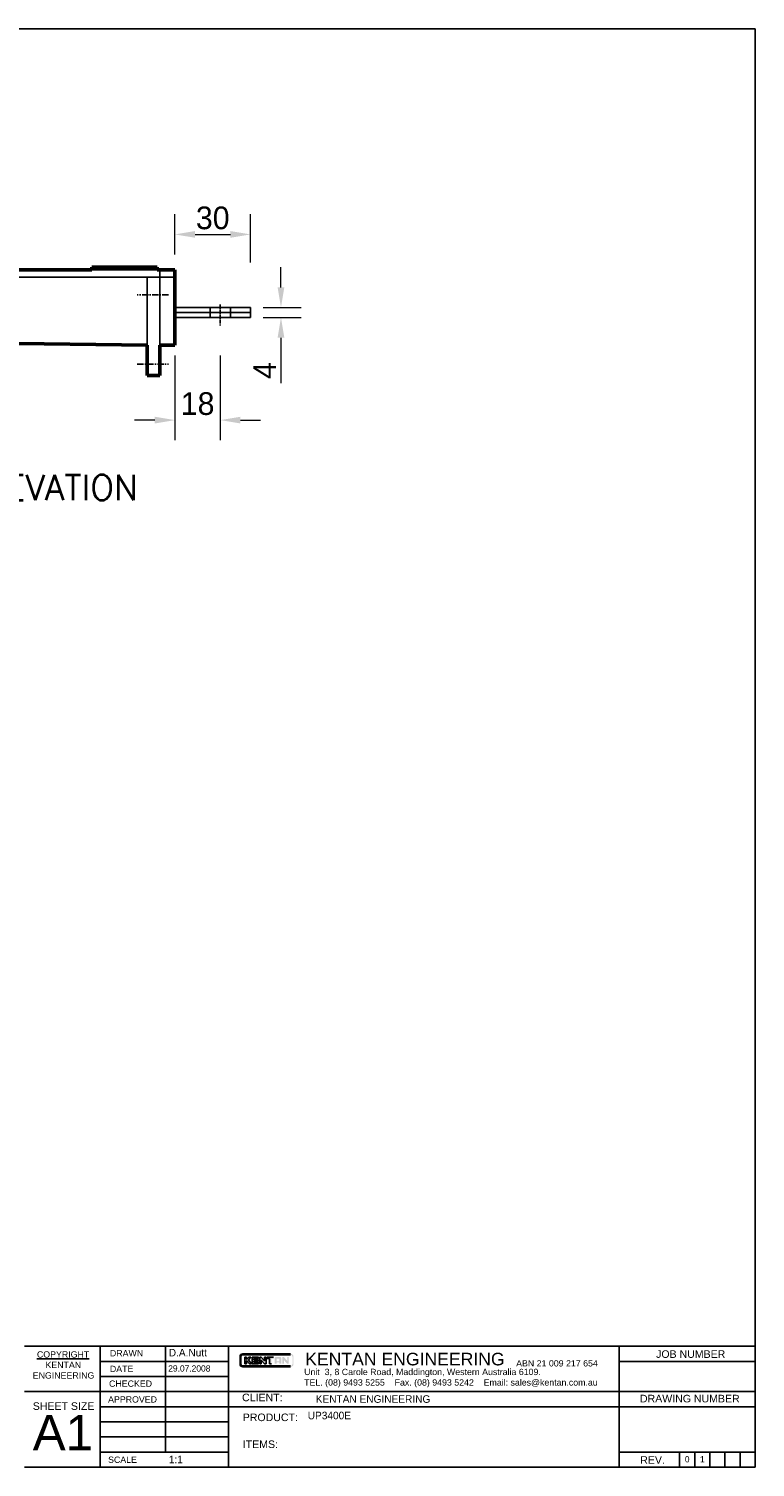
# Model space of a CAD drawing. Header units: millimetres. Extents: x 1143 to 1943, y -311 to 260.
# Tile 2 of 2: x 1655 to 1943, y -311 to 260. Entities that reach past the tile are written whole.
import ezdxf

# ---------------------------------------------------------------- set-up
doc = ezdxf.new("R2010")
doc.units = ezdxf.units.MM
doc.header["$MEASUREMENT"] = 0
for name, pattern in [('CENTER', [2, 1.25, -0.25, 0.25, -0.25]), ('CENTERX2', [4, 2.5, -0.5, 0.5, -0.5]), ('DASHED2', [0.375, 0.25, -0.125])]:
    doc.linetypes.add(name, pattern=pattern)
for name, color, linetype in [('Centre Line', 4, 'Continuous'), ('Dimensions', 1, 'Continuous'), ('Plug', 7, 'Continuous'), ('Sub-Chassis', 7, 'Continuous')]:
    doc.layers.add(name, color=color, linetype=linetype)
doc.styles.add('Annotative', font='txt.shx')
doc.dimstyles.new('Annotative', dxfattribs={"dimscale": 0, "dimtxt": 9, "dimasz": 8, "dimexe": 8, "dimexo": 5, "dimgap": 2, "dimtad": 1, "dimdsep": 46, "dimtxsty": 'Standard', "dimcen": 0, "dimclrd": 1, "dimclre": 1, "dimclrt": 1, "dimadec": 0, "dimazin": 0, "dimtfac": 1, "dimtofl": 0, "dimtmove": 0, "dimatfit": 3, "dimfxl": 1, "dimtolj": 1, "dimtzin": 0, "dimlwd": 5, "dimlwe": 5, "dimarcsym": 0})

# ---------------------------------------------------------------- blocks, each defined once
blk = doc.blocks.new('*D10')
at = {"layer": 'Defpoints', "color": 0, "linetype": 'CENTER', "transparency": 16777216}
for p in [(1712.96, 135.62), (1730.96, 135.62), (1730.96, 104.93)]:
    blk.add_point(p, dxfattribs=at)
at = {"layer": 'Dimensions', "color": 1, "linetype": 'Continuous', "lineweight": 5, "transparency": 16777216}
for p, q in [((1712.96, 130.62), (1712.96, 96.93)), ((1730.96, 130.62), (1730.96, 96.93)), ((1704.96, 104.93), (1696.96, 104.93)), ((1738.96, 104.93), (1746.96, 104.93))]:
    blk.add_line(p, q, dxfattribs=at)
at = {"layer": 'Dimensions', "color": 1, "linetype": 'CENTER', "transparency": 16777216}
for points in [[(1704.96, 106.27), (1704.96, 103.6), (1712.96, 104.93)], [(1738.96, 106.27), (1738.96, 103.6), (1730.96, 104.93)]]:
    blk.add_solid(points, dxfattribs=at)
at = {"layer": 'Dimensions', "color": 1, "linetype": 'CENTER', "transparency": 16777216, "insert": (1721.96, 111.43), "char_height": 9, "attachment_point": 5}
blk.add_mtext('\\A1;18', dxfattribs=at)
blk = doc.blocks.new('*D11')
at = {"layer": 'Defpoints', "color": 0, "linetype": 'Continuous', "transparency": 16777216}
for p in [(1742.96, 149.62), (1742.96, 145.62), (1755.04, 145.62)]:
    blk.add_point(p, dxfattribs=at)
at = {"layer": 'Plug', "color": 1, "linetype": 'Continuous', "lineweight": 5, "transparency": 16777216}
for p, q in [((1755.04, 157.62), (1755.04, 165.62)), ((1747.96, 149.62), (1763.04, 149.62)), ((1747.96, 145.62), (1763.04, 145.62)), ((1755.04, 137.62), (1755.04, 119.62))]:
    blk.add_line(p, q, dxfattribs=at)
at = {"layer": 'Plug', "color": 1, "linetype": 'Continuous', "transparency": 16777216}
for points in [[(1753.71, 157.62), (1756.37, 157.62), (1755.04, 149.62)], [(1753.71, 137.62), (1756.37, 137.62), (1755.04, 145.62)]]:
    blk.add_solid(points, dxfattribs=at)
at = {"layer": 'Plug', "color": 1, "linetype": 'Continuous', "transparency": 16777216, "insert": (1748.54, 124.62), "char_height": 9, "attachment_point": 5, "rotation": 90}
blk.add_mtext('\\A1;4', dxfattribs=at)
blk = doc.blocks.new('*D12')
at = {"layer": 'Defpoints', "color": 0, "linetype": 'Continuous', "transparency": 16777216}
for p in [(1742.96, 178.63), (1712.96, 165.62), (1742.96, 162.42)]:
    blk.add_point(p, dxfattribs=at)
at = {"layer": 'Plug', "color": 1, "linetype": 'Continuous', "lineweight": 5, "transparency": 16777216}
for p, q in [((1712.96, 170.62), (1712.96, 186.63)), ((1742.96, 167.42), (1742.96, 186.63)), ((1720.96, 178.63), (1734.96, 178.63))]:
    blk.add_line(p, q, dxfattribs=at)
at = {"layer": 'Plug', "color": 1, "linetype": 'Continuous', "transparency": 16777216}
for points in [[(1720.96, 179.97), (1720.96, 177.3), (1712.96, 178.63)], [(1734.96, 179.97), (1734.96, 177.3), (1742.96, 178.63)]]:
    blk.add_solid(points, dxfattribs=at)
at = {"layer": 'Plug', "color": 1, "linetype": 'Continuous', "transparency": 16777216, "insert": (1727.96, 185.13), "char_height": 9, "attachment_point": 5}
blk.add_mtext('\\A1;30', dxfattribs=at)

msp = doc.modelspace()

# ---------------------------------------------------------------- hatches: boundary and pattern name
at = {"layer": 'Sub-Chassis', "linetype": 'Continuous'}
h = msp.add_hatch(color=256, dxfattribs=at)
h.paths.add_polyline_path([(1758.874, -270.789, 0.4142136), (1760.004, -269.659), (1760.004, -266.736, 0.4142136), (1758.874, -265.606), (1739.924, -265.606, 0.4142136), (1738.794, -266.736), (1738.794, -269.659, 0.4142136), (1739.924, -270.789)])
h.paths.add_polyline_path([(1739.924, -270.409, -0.4142136), (1739.174, -269.659), (1739.174, -266.736, -0.4142136), (1739.924, -265.986), (1758.874, -265.986, -0.4142136), (1759.624, -266.736), (1759.624, -269.659, -0.4142136), (1758.874, -270.409)], flags=16)
h.paths.add_polyline_path([(1748.465, -269.528), (1747.198, -268.125), (1747.198, -269.528), (1746.612, -269.528), (1746.612, -266.884), (1747.198, -266.884), (1748.503, -268.442), (1748.503, -266.884), (1749.108, -266.884), (1749.108, -269.528)], flags=0)
h.paths.add_polyline_path([(1746.073, -269.528), (1743.631, -269.528), (1743.631, -266.884), (1746.073, -266.884), (1746.073, -267.461), (1744.272, -267.461), (1744.272, -267.937), (1746.073, -267.937), (1746.073, -268.483), (1744.272, -268.483), (1744.272, -268.923), (1746.073, -268.923)], flags=0)
h.paths.add_polyline_path([(1750.519, -269.536), (1750.519, -267.502), (1749.531, -267.502), (1749.531, -266.884), (1752.075, -266.884), (1752.075, -267.521), (1751.22, -267.521), (1751.22, -269.536)], flags=0)
h.paths.add_polyline_path([(1752.583, -269.528), (1752.583, -267.197, -0.3261851), (1752.914, -266.884), (1754.853, -266.884, -0.3261851), (1755.184, -267.197), (1755.184, -269.528), (1754.416, -269.528), (1754.416, -269.046), (1753.351, -269.046), (1753.351, -269.528)], flags=0)
h.paths.add_polyline_path([(1743.28, -269.528), (1742.509, -269.528), (1741.492, -268.373), (1741.349, -268.373), (1741.349, -269.528), (1740.75, -269.528), (1740.75, -266.884), (1741.349, -266.884), (1741.349, -267.745), (1741.463, -267.745), (1742.348, -266.884), (1743.128, -266.884), (1742.11, -268.012)], flags=0)
h.paths.add_polyline_path([(1753.351, -268.556), (1753.351, -267.498), (1754.416, -267.498), (1754.416, -268.556)], flags=0)
h.paths.add_polyline_path([(1755.636, -269.528), (1755.636, -266.884), (1756.222, -266.884), (1757.528, -268.442), (1757.528, -266.884), (1758.133, -266.884), (1758.133, -269.528), (1757.489, -269.528), (1756.222, -268.125), (1756.222, -269.528)], flags=0)

# ---------------------------------------------------------------- linework, layer by layer
at = {"linetype": 'Continuous'}
for p, q in [((1943.27, -262.617), (1653.27, -262.617)), ((1889.27, -262.617), (1889.27, -310.617)), ((1943.27, -310.617), (1943.27, -262.617)), ((1653.27, -310.617), (1943.27, -310.617))]:
    msp.add_line(p, q, dxfattribs=at)
at = {"layer": 'Centre Line', "linetype": 'CENTERX2'}
for p, q in [((1710.413, 154.623), (1697.998, 154.623)), ((1697.998, 127.123), (1710.413, 127.123))]:
    msp.add_line(p, q, dxfattribs=at)
at = {"layer": 'Centre Line', "linetype": 'CENTER'}
msp.add_line((1730.956, 150.75), (1730.956, 142.496), dxfattribs=at)
at = {"layer": 'Plug', "linetype": 'Continuous', "lineweight": 50}
for p, q in [((1705.956, 165.623), (1679.956, 165.623)), ((1679.956, 165.623), (1679.956, 164.623)), ((1705.956, 164.623), (1705.956, 165.623)), ((1631.956, 164.623), (1679.956, 164.623)), ((1705.956, 164.623), (1712.956, 164.623)), ((1712.956, 164.623), (1712.956, 161.623)), ((1712.956, 161.623), (1712.956, 134.623)), ((1631.956, 135.623), (1701.956, 134.623)), ((1701.956, 122.623), (1701.956, 134.623)), ((1706.956, 134.623), (1706.956, 122.623)), ((1712.956, 134.623), (1706.956, 134.623)), ((1706.956, 122.623), (1701.956, 122.623))]:
    msp.add_line(p, q, dxfattribs=at)
at = {"layer": 'Plug', "linetype": 'Continuous'}
for p, q in [((1705.956, 165.623), (1683.956, 165.623)), ((1683.956, 165.623), (1683.956, 164.623)), ((1705.956, 164.623), (1705.956, 165.623)), ((1712.956, 161.623), (1631.956, 161.623)), ((1679.956, 164.623), (1705.956, 164.623)), ((1701.956, 134.623), (1701.956, 161.623)), ((1706.956, 164.623), (1706.956, 161.623)), ((1706.956, 134.623), (1706.956, 161.623)), ((1742.956, 149.623), (1712.956, 149.623)), ((1742.956, 147.623), (1742.956, 149.623)), ((1742.956, 147.623), (1712.956, 147.623)), ((1712.956, 147.623), (1742.956, 147.623)), ((1712.956, 145.623), (1742.956, 145.623)), ((1742.956, 145.623), (1742.956, 147.623))]:
    msp.add_line(p, q, dxfattribs=at)
at = {"layer": 'Plug', "linetype": 'DASHED2'}
for p, q in [((1726.956, 149.623), (1726.956, 147.623)), ((1734.956, 149.623), (1734.956, 147.623)), ((1726.956, 147.623), (1726.956, 145.623)), ((1734.956, 147.623), (1734.956, 145.623))]:
    msp.add_line(p, q, dxfattribs=at)
at = {"layer": 'Sub-Chassis', "linetype": 'Continuous'}
for p, q in [((1943.27, 260.24), (1142.759, 260.24)), ((1943.27, -310.617), (1943.27, 260.24)), ((1683.27, -262.617), (1683.27, -310.617)), ((1709.27, -262.617), (1709.27, -304.617)), ((1734.27, -262.617), (1734.27, -310.617)), ((1738.794, -266.736), (1738.794, -269.659)), ((1739.174, -266.736), (1739.174, -269.659)), ((1739.924, -265.606), (1758.874, -265.606)), ((1739.924, -265.986), (1758.874, -265.986)), ((1741.349, -266.884), (1740.75, -266.884)), ((1740.75, -266.884), (1740.75, -269.528)), ((1741.349, -267.745), (1741.349, -266.884)), ((1741.463, -267.745), (1741.349, -267.745)), ((1742.348, -266.884), (1741.463, -267.745)), ((1742.11, -268.012), (1743.128, -266.884)), ((1743.28, -269.528), (1742.11, -268.012)), ((1743.128, -266.884), (1742.348, -266.884)), ((1746.073, -266.884), (1743.631, -266.884)), ((1743.631, -266.884), (1743.631, -269.528)), ((1744.272, -267.937), (1744.272, -267.461)), ((1744.272, -267.461), (1746.073, -267.461)), ((1746.073, -267.937), (1744.272, -267.937)), ((1746.073, -267.461), (1746.073, -266.884)), ((1746.073, -268.483), (1746.073, -267.937)), ((1746.612, -269.528), (1746.612, -266.884)), ((1746.612, -266.884), (1747.198, -266.884)), ((1747.198, -266.884), (1748.503, -268.442)), ((1747.198, -269.528), (1747.198, -268.125)), ((1748.465, -269.528), (1747.198, -268.125)), ((1748.503, -268.442), (1748.503, -266.884)), ((1748.503, -266.884), (1749.108, -266.884)), ((1749.108, -266.884), (1749.108, -269.528)), ((1749.531, -266.884), (1752.075, -266.884)), ((1749.531, -267.502), (1749.531, -266.884)), ((1750.519, -267.502), (1749.531, -267.502)), ((1750.519, -269.536), (1750.519, -267.502)), ((1683.27, -268.617), (1734.27, -268.617)), ((1739.924, -270.409), (1758.874, -270.409)), ((1739.924, -270.789), (1758.874, -270.789)), ((1740.75, -269.528), (1741.349, -269.528)), ((1741.349, -269.528), (1741.349, -268.373)), ((1741.349, -268.373), (1741.492, -268.373)), ((1741.492, -268.373), (1742.509, -269.528)), ((1742.509, -269.528), (1743.28, -269.528)), ((1743.631, -269.528), (1746.073, -269.528)), ((1744.272, -268.923), (1744.272, -268.483)), ((1744.272, -268.483), (1746.073, -268.483)), ((1746.073, -268.923), (1744.272, -268.923)), ((1746.073, -269.528), (1746.073, -268.923)), ((1747.198, -269.528), (1746.612, -269.528)), ((1749.108, -269.528), (1748.465, -269.528)), ((1751.22, -269.536), (1750.519, -269.536)), ((1943.27, -268.617), (1889.27, -268.617)), ((1889.27, -268.617), (1889.27, -274.617)), ((1683.27, -274.617), (1734.27, -274.617)), ((1653.27, -280.617), (1889.27, -280.617)), ((1889.27, -286.617), (1889.27, -280.617)), ((1889.27, -280.617), (1943.27, -280.617)), ((1943.27, -280.617), (1943.27, -286.617)), ((1889.27, -286.617), (1683.27, -286.617)), ((1943.27, -286.617), (1889.27, -286.617)), ((1734.27, -292.617), (1683.27, -292.617)), ((1683.27, -292.617), (1683.27, -298.617)), ((1683.27, -298.617), (1734.27, -298.617)), ((1734.27, -304.617), (1683.27, -304.617)), ((1943.27, -304.617), (1889.27, -304.617)), ((1919.27, -304.617), (1913.27, -304.617)), ((1913.27, -304.617), (1913.27, -310.617)), ((1919.27, -310.617), (1919.27, -304.617)), ((1931.27, -304.617), (1925.27, -304.617)), ((1925.27, -304.617), (1925.27, -310.617)), ((1931.27, -310.617), (1931.27, -304.617)), ((1943.27, -304.617), (1937.27, -304.617)), ((1937.27, -304.617), (1937.27, -310.617)), ((1925.27, -310.617), (1919.27, -310.617)), ((1937.27, -310.617), (1931.27, -310.617))]:
    msp.add_line(p, q, dxfattribs=at)
for centre, radius, start, end in [((1739.924, -266.736), 1.13, 90, 180), ((1739.924, -266.736), 0.75, 90, 180), ((1739.924, -269.659), 1.13, 180, 270), ((1739.924, -269.659), 0.75, 180, 270)]:
    msp.add_arc(centre, radius, start, end, dxfattribs=at)

# ---------------------------------------------------------------- texts
at = {"layer": 'Plug', "linetype": 'Continuous', "insert": (1630.059, 83.205), "char_height": 10, "width": 236.60869, "attachment_point": 1, "style": 'Annotative'}
msp.add_mtext('ELEVATION', dxfattribs=at)
at = {"layer": 'Sub-Chassis', "linetype": 'Continuous', "attachment_point": 1, "style": 'Annotative'}
for s, insert, char_height, width in [('\\pi12.207;{\\fSansSerif|b0|i0|c2|p2;\\LCOPYRIGHT\\P\\pi15.598;\\lKENTAN\\P\\pi10.554;ENGINEERING}', (1645.97, -264.605), 2.5, 44.57433), ('{\\fSansSerif|b0|i0|c2|p2;DRAWN}', (1687.148, -264.111), 2.5, 31.33678), ('{\\fSansSerif|b0|i0|c2|p2;KENTAN ENGINEERING}', (1764.65, -265.201), 5, 171.34301), ('{\\fSansSerif|b0|i0|c2|p2;ABN 21 009 217 654}', (1848.377, -268.131), 2.5, 40.89366), ('{\\fSansSerif|b0|i0|c2|p2;DATE}', (1687.142, -270.341), 2.5, 29.12318), ('{\\fSansSerif|b0|i0|c2|p2;Unit  3, 8 Carole Road, Maddington, Western Australia 6109.\\PTEL. (08) 9493 5255    Fax. (08) 9493 5242    Email: sales@kentan.com.au}', (1764.23, -271.553), 2.5, 125.0401), ('{\\fSansSerif|b0|i0|c2|p2;CHECKED}', (1686.802, -276.187), 2.5, 29.20907), ('{\\fSansSerif|b0|i0|c2|p2;SHEET SIZE\\P\\H4.6667x;A1}', (1656.535, -284.855), 3, 40.9563), ('{\\fSansSerif|b0|i0|c2|p2;APPROVED}', (1686.426, -282.452), 2.5, 32.21772), ('{\\fSansSerif|b0|i0|c2|p2;CLIENT:}', (1739.593, -281.427), 3, 37), ('{\\fSansSerif|b0|i0|c2|p2;DRAWING NUMBER}', (1897.518, -281.878), 3, 49.13486), ('{\\fSansSerif|b0|i0|c2|p2;PRODUCT:}', (1739.882, -289.313), 3, 68.27845), ('{\\fSansSerif|b0|i0|c2|p2;ITEMS:}', (1739.882, -300.001), 3, 47.09569), ('{\\fSansSerif|b0|i0|c2|p2;SCALE}', (1686.426, -306.383), 2.5, 32.21772), ('{\\fSansSerif|b0|i0|c2|p2;REV.}', (1897.636, -306.251), 3, 25.67564)]:
    msp.add_mtext(s, dxfattribs=dict(at, insert=insert, char_height=char_height, width=width))
at = {"layer": 'Sub-Chassis', "linetype": 'Continuous', "attachment_point": 1}
for s, insert, char_height, width in [('D.A.Nutt', (1710.503, -263.643), 3, 25), ('29.07.2008', (1710.297, -270.156), 2.5, 25), ('KENTAN ENGINEERING', (1768.845, -282.049), 3, 120.42509), ('UP3400E', (1765.656, -288.589), 3, 123.61479), ('1:1', (1710.513, -306.041), 3, 46.52677), ('0', (1915.341, -306.199), 2.5, 25), ('1', (1921.341, -306.199), 2.5, 25)]:
    msp.add_mtext(s, dxfattribs=dict(at, insert=insert, char_height=char_height, width=width))
at = {"layer": 'Sub-Chassis', "linetype": 'Continuous', "insert": (1903.921, -264.21), "char_height": 3, "attachment_point": 1, "style": 'Annotative'}
msp.add_mtext('{\\fSansSerif|b0|i0|c2|p2;JOB NUMBER}', dxfattribs=at)

# ---------------------------------------------------------------- dimensions: what is measured, and where the dimension line sits
at = {"layer": 'Dimensions', "linetype": 'CENTER'}
dim = msp.add_linear_dim(base=(1730.956, 104.932), p1=(1712.956, 135.623), p2=(1730.956, 135.623), dimstyle='Annotative', override={"dimscale": 0, "dimtix": 0, "dimtofl": 0, "dimtmove": 0, "dimatfit": 3}, dxfattribs=at)
dim.commit()
dim.dimension.update_dxf_attribs({"geometry": '*D10', "text_midpoint": (1721.956, 111.432)})
at = {"layer": 'Plug', "linetype": 'Continuous'}
dim = msp.add_linear_dim(base=(1742.956, 178.632), p1=(1712.956, 165.623), p2=(1742.956, 162.417), dimstyle='Annotative', override={"dimscale": 0, "dimtix": 0, "dimtofl": 0, "dimtmove": 0, "dimatfit": 3}, dxfattribs=at)
dim.commit()
dim.dimension.update_dxf_attribs({"geometry": '*D12', "text_midpoint": (1727.956, 185.132)})
dim = msp.add_linear_dim(base=(1755.039, 145.623), p1=(1742.956, 149.623), p2=(1742.956, 145.623), angle=90, dimstyle='Annotative', override={"dimscale": 0, "dimtix": 0, "dimtofl": 0, "dimtmove": 0, "dimatfit": 3}, dxfattribs=at)
dim.commit()
dim.dimension.update_dxf_attribs({"geometry": '*D11', "text_midpoint": (1748.539, 124.623)})

doc.saveas('drawing.dxf')
